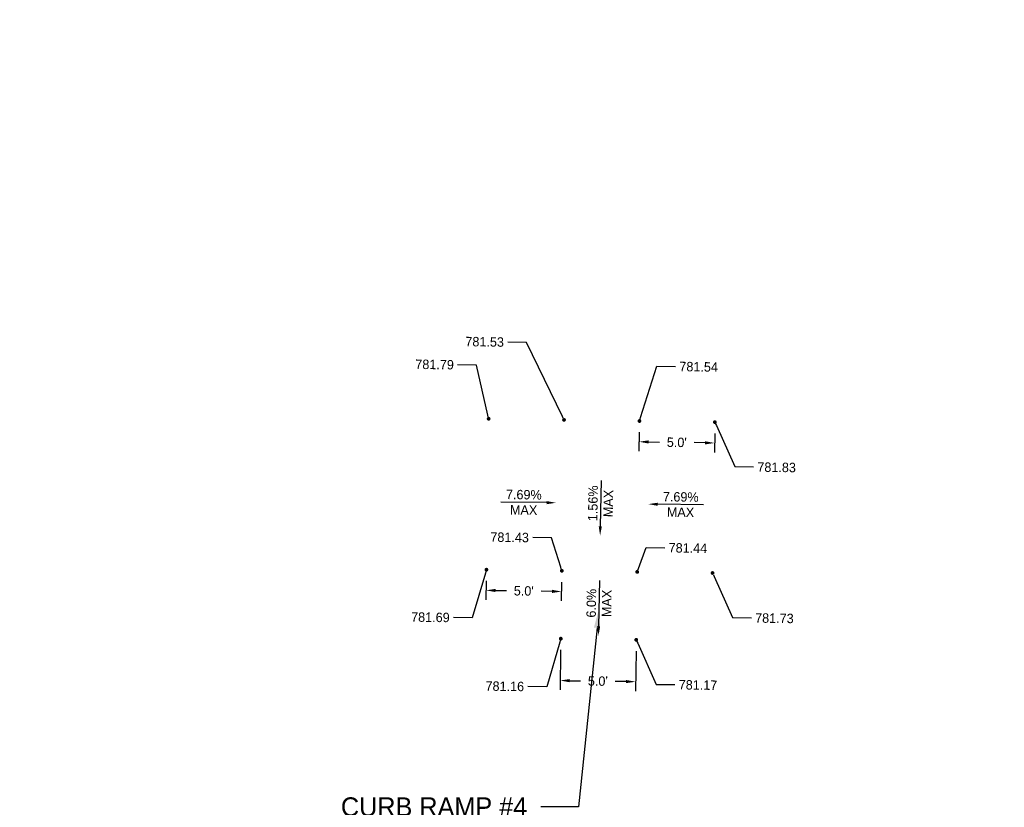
# Model space of a CAD drawing. Header units: feet. Extents: x 1384904 to 1390579, y 443400 to 444295.
# Tile 5 of 57: x 1387607 to 1387673, y 443976 to 444028. Entities that reach past the tile are written whole.
import ezdxf
from ezdxf import colors
from ezdxf.entities.mleader import LeaderData, LeaderLine
from ezdxf.math import Vec2, Vec3

# ---------------------------------------------------------------- set-up
doc = ezdxf.new("R2010")
doc.units = ezdxf.units.FT
doc.header["$MEASUREMENT"] = 0
doc.layers.add('DT_P_Text', color=3, linetype='Continuous')
doc.layers.add('PV_P_Text', color=7, linetype='Continuous')
doc.styles.get("Standard").update_dxf_attribs({"font": 'font31.shx'})
doc.dimstyles.get("Standard").update_dxf_attribs({"dimtxt": 0.18, "dimasz": 0.18, "dimexe": 0.18, "dimexo": 0.0625, "dimgap": 0.09, "dimtad": 0, "dimtih": 1, "dimtoh": 1, "dimdec": 4, "dimzin": 0, "dimdsep": 46, "dimtxsty": 'Standard', "dimcen": 0.09, "dimadec": 0, "dimazin": 0, "dimtfac": 1, "dimtdec": 4, "dimtofl": 0, "dimtmove": 0, "dimatfit": 3, "dimfxl": 1, "dimtolj": 1, "dimtzin": 0, "dimarcsym": 0})

# ---------------------------------------------------------------- blocks, each defined once
blk = doc.blocks.new('_Dot')
at = {"color": 0, "linetype": 'ByBlock', "lineweight": -2}
blk.add_line((-0.5, 0), (-1, 0), dxfattribs=at)
at = {"color": 0, "linetype": 'ByBlock', "const_width": 0.5}
blk.add_lwpolyline([(-0.25, 0, 1), (0.25, 0, 1)], format="xyb", close=True, dxfattribs=at)
blk = doc.blocks.new('*D929')
at = {"layer": 'Defpoints', "color": 0, "transparency": 16777216}
for p in [(1387643.166, 443986.546), (1387648.165, 443986.466), (1387648.129, 443984.188)]:
    blk.add_point(p, dxfattribs=at)
at = {"layer": 'PV_P_Text', "color": 0, "lineweight": -2, "transparency": 16777216}
for p, q in [((1387643.162, 443986.296), (1387643.12, 443983.643)), ((1387648.161, 443986.216), (1387648.119, 443983.563)), ((1387643.754, 443984.258), (1387644.474, 443984.246)), ((1387647.504, 443984.198), (1387646.784, 443984.209))]:
    blk.add_line(p, q, dxfattribs=at)
at = {"layer": 'PV_P_Text', "color": 0, "transparency": 16777216}
for points in [[(1387643.756, 443984.362), (1387643.753, 443984.154), (1387643.129, 443984.268)], [(1387647.506, 443984.302), (1387647.502, 443984.094), (1387648.129, 443984.188)]]:
    blk.add_solid(points, dxfattribs=at)
at = {"layer": 'PV_P_Text', "color": 0, "transparency": 16777216, "insert": (1387645.629, 443984.228), "char_height": 0.625, "attachment_point": 5, "rotation": 359.08618}
blk.add_mtext("\\A1;5.0'", dxfattribs=at)
blk = doc.blocks.new('*D930')
at = {"layer": 'Defpoints', "color": 0, "transparency": 16777216}
for p in [(1387638.233, 443991.119), (1387643.232, 443991.04), (1387643.218, 443990.164)]:
    blk.add_point(p, dxfattribs=at)
at = {"layer": 'PV_P_Text', "color": 0, "lineweight": -2, "transparency": 16777216}
for p, q in [((1387638.229, 443990.869), (1387638.209, 443989.619)), ((1387643.228, 443990.79), (1387643.208, 443989.539)), ((1387638.844, 443990.234), (1387639.563, 443990.222)), ((1387642.593, 443990.174), (1387641.873, 443990.185))]:
    blk.add_line(p, q, dxfattribs=at)
at = {"layer": 'PV_P_Text', "color": 0, "transparency": 16777216}
for points in [[(1387638.845, 443990.338), (1387638.842, 443990.129), (1387638.219, 443990.244)], [(1387642.595, 443990.278), (1387642.591, 443990.07), (1387643.218, 443990.164)]]:
    blk.add_solid(points, dxfattribs=at)
at = {"layer": 'PV_P_Text', "color": 0, "transparency": 16777216, "insert": (1387640.718, 443990.204), "char_height": 0.625, "attachment_point": 5, "rotation": 359.08618}
blk.add_mtext("\\A1;5.0'", dxfattribs=at)
blk = doc.blocks.new('*D931')
at = {"layer": 'Defpoints', "color": 0, "transparency": 16777216}
for p in [(1387648.379, 444000.971), (1387653.378, 444000.891), (1387653.364, 444000.008)]:
    blk.add_point(p, dxfattribs=at)
at = {"layer": 'PV_P_Text', "color": 0, "lineweight": -2, "transparency": 16777216}
for p, q in [((1387648.375, 444000.721), (1387648.355, 443999.463)), ((1387653.374, 444000.641), (1387653.354, 443999.383)), ((1387648.99, 444000.078), (1387649.709, 444000.066)), ((1387652.739, 444000.018), (1387652.02, 444000.03))]:
    blk.add_line(p, q, dxfattribs=at)
at = {"layer": 'PV_P_Text', "color": 0, "transparency": 16777216}
for points in [[(1387648.991, 444000.182), (1387648.988, 443999.974), (1387648.365, 444000.088)], [(1387652.741, 444000.122), (1387652.738, 443999.914), (1387653.364, 444000.008)]]:
    blk.add_solid(points, dxfattribs=at)
at = {"layer": 'PV_P_Text', "color": 0, "transparency": 16777216, "insert": (1387650.864, 444000.048), "char_height": 0.625, "attachment_point": 5, "rotation": 359.08618}
blk.add_mtext("\\A1;5.0'", dxfattribs=at)
blk = doc.blocks.new('*D1065')
at = {"layer": 'Defpoints', "color": 0, "transparency": 16777216}
for p in [(1387895.133, 444137.116), (1387540.978, 443974.544), (1387898.945, 443973.296), (1387891.696, 443959.376), (1390194.578, 443935.45)]:
    blk.add_point(p, dxfattribs=at)
at = {"layer": 'DT_P_Text', "color": 0, "lineweight": -2, "transparency": 16777216}
for start, end in [(56.54595, 80.01082), (8.03728, 33.75153)]:
    blk.add_arc((1387891.89, 443969.374), 8.072, start, end, dxfattribs=at)
at = {"layer": 'DT_P_Text', "color": 0, "transparency": 16777216}
for points in [[(1387893.27, 443977.117), (1387893.31, 443977.531), (1387892.046, 443977.445)], [(1387900.09, 443970.516), (1387899.675, 443970.49), (1387899.961, 443969.255)]]:
    blk.add_solid(points, dxfattribs=at)
at = {"layer": 'DT_P_Text', "color": 0, "transparency": 16777216, "insert": (1387897.694, 443974.984), "char_height": 1.25, "attachment_point": 5}
blk.add_mtext('\\A1;89°44\'10"', dxfattribs=at)
blk = doc.blocks.new('*D1066')
at = {"layer": 'Defpoints', "color": 0, "transparency": 16777216}
for p in [(1388170.018, 444145.729), (1387540.978, 443974.544), (1388173.064, 443969.457), (1388165.387, 443955.345), (1390194.578, 443935.45)]:
    blk.add_point(p, dxfattribs=at)
at = {"layer": 'DT_P_Text', "color": 0, "lineweight": -2, "transparency": 16777216}
for start, end in [(55.6454, 80.17024), (7.59215, 34.10904)]:
    blk.add_arc((1388165.63, 443965.341), 8.497, start, end, dxfattribs=at)
at = {"layer": 'DT_P_Text', "color": 0, "transparency": 16777216}
for points in [[(1388167.06, 443973.507), (1388167.101, 443973.921), (1388165.837, 443973.836)], [(1388174.261, 443966.476), (1388173.845, 443966.452), (1388174.126, 443965.216)]]:
    blk.add_solid(points, dxfattribs=at)
at = {"layer": 'DT_P_Text', "color": 0, "transparency": 16777216, "insert": (1388171.755, 443971.231), "char_height": 1.25, "attachment_point": 5}
blk.add_mtext('\\A1;89°27\'2"', dxfattribs=at)
blk = doc.blocks.new('*D1068')
at = {"layer": 'Defpoints', "color": 0, "transparency": 16777216}
for p in [(1388548.528, 444294.604), (1387540.978, 443974.544), (1388551.278, 443965.867), (1388540.113, 443949.824), (1390194.578, 443935.45)]:
    blk.add_point(p, dxfattribs=at)
at = {"layer": 'DT_P_Text', "color": 0, "lineweight": -2, "transparency": 16777216}
for start, end in [(51.55999, 82.8622), (4.89573, 37.08613)]:
    blk.add_arc((1388540.357, 443959.821), 12.483, start, end, dxfattribs=at)
at = {"layer": 'DT_P_Text', "color": 0, "transparency": 16777216}
for points in [[(1388541.893, 443971.999), (1388541.924, 443972.415), (1388540.662, 443972.3)], [(1388553.003, 443960.893), (1388552.586, 443960.879), (1388552.839, 443959.637)]]:
    blk.add_solid(points, dxfattribs=at)
at = {"layer": 'DT_P_Text', "color": 0, "transparency": 16777216, "insert": (1388549.355, 443968.473), "char_height": 1.25, "attachment_point": 5}
blk.add_mtext('\\A1;89°26\'46"', dxfattribs=at)
blk = doc.blocks.new('*D1070')
at = {"layer": 'Defpoints', "color": 0, "transparency": 16777216}
for p in [(1389005.131, 444177.177), (1387540.978, 443974.544), (1389009.168, 443958.886), (1388998.333, 443943.075), (1390194.578, 443935.45)]:
    blk.add_point(p, dxfattribs=at)
at = {"layer": 'DT_P_Text', "color": 0, "lineweight": -2, "transparency": 16777216}
for start, end in [(51.70973, 82.38704), (5.10561, 36.7305)]:
    blk.add_arc((1388998.623, 443953.069), 12.043, start, end, dxfattribs=at)
at = {"layer": 'DT_P_Text', "color": 0, "transparency": 16777216}
for points in [[(1389000.202, 443964.799), (1389000.235, 443965.214), (1388998.973, 443965.107)], [(1389010.827, 443954.149), (1389010.41, 443954.133), (1389010.665, 443952.892)]]:
    blk.add_solid(points, dxfattribs=at)
at = {"layer": 'DT_P_Text', "color": 0, "transparency": 16777216, "insert": (1389007.323, 443961.397), "char_height": 1.25, "attachment_point": 5}
blk.add_mtext('\\A1;89°10\'51"', dxfattribs=at)
blk = doc.blocks.new('*D1071')
at = {"layer": 'Defpoints', "color": 0, "transparency": 16777216}
for p in [(1389529.023, 444160.851), (1387540.978, 443974.544), (1389519.597, 443952.651), (1389523.362, 443935.339), (1390194.578, 443935.45)]:
    blk.add_point(p, dxfattribs=at)
at = {"layer": 'DT_P_Text', "color": 0, "lineweight": -2, "transparency": 16777216}
for start, end in [(97.15241, 121.14493), (144.10974, 170.56542)]:
    blk.add_arc((1389523.613, 443945.335), 8.345, start, end, dxfattribs=at)
at = {"layer": 'DT_P_Text', "color": 0, "transparency": 16777216}
for points in [[(1389522.563, 443953.823), (1389522.584, 443953.407), (1389523.822, 443953.677)], [(1389515.588, 443946.684), (1389515.173, 443946.722), (1389515.269, 443945.458)]]:
    blk.add_solid(points, dxfattribs=at)
at = {"layer": 'DT_P_Text', "color": 0, "transparency": 16777216, "insert": (1389517.83, 443951.352), "char_height": 1.25, "attachment_point": 5}
blk.add_mtext('\\A1;90°35\'39"', dxfattribs=at)

msp = doc.modelspace()

# ---------------------------------------------------------------- linework, layer by layer
at = {"layer": 'PV_P_Text', "linetype": 'ByBlock', "lineweight": -2}
for points in [[(1387645.8381, 443997.51784), (1387645.78978, 443994.4882)], [(1387642.22971, 443996.05368), (1387639.19995, 443996.09372)], [(1387652.63245, 443995.90273), (1387649.60276, 443995.94736)], [(1387645.73251, 443990.89797), (1387645.68162, 443987.86838)]]:
    msp.add_lwpolyline(points, dxfattribs=at)
at = {"layer": 'PV_P_Text'}
for points in [[(1387642.23108, 443996.15783), (1387642.85465, 443996.04542), (1387642.22833, 443995.94952)], [(1387649.60123, 443995.8432), (1387648.97783, 443995.95657), (1387649.6043, 443996.05152)], [(1387645.89393, 443994.48654), (1387645.77981, 443993.86328), (1387645.68562, 443994.48987)], [(1387645.78578, 443987.86663), (1387645.67113, 443987.24347), (1387645.57747, 443987.87013)]]:
    msp.add_solid(points, dxfattribs=at)

# ---------------------------------------------------------------- texts
at = {"layer": 'PV_P_Text', "char_height": 0.625, "attachment_point": 5}
for s, insert, rotation in [('1.56%', (1387645.30763, 443996.0111), 89.086176), ('7.69%', (1387640.72152, 443996.58002), 359.2428484), ('MAX', (1387646.32025, 443995.99495), 89.086176), ('7.69%', (1387651.12507, 443996.43136), 359.1559594), ('MAX', (1387640.70814, 443995.56737), 359.2428484), ('MAX', (1387651.11015, 443995.41872), 359.1559594), ('6.0%', (1387645.20077, 443989.39168), 89.0377539), ('MAX', (1387646.21337, 443989.37467), 89.0377539)]:
    msp.add_mtext(s, dxfattribs=dict(at, insert=insert, rotation=rotation))

# ---------------------------------------------------------------- dimensions: what is measured, and where the dimension line sits
at = {"layer": 'DT_P_Text'}
for base, line2, picture, middle in [((1388551.27813, 443965.86722), ((1388540.11322, 443949.82405), (1388548.52762, 444294.60374)), '*D1068', (1388549.35503, 443968.47325)), ((1389009.16818, 443958.8865), ((1388998.33294, 443943.07455), (1389005.1309, 444177.17687)), '*D1070', (1389007.32318, 443961.39682)), ((1389519.59746, 443952.65059), ((1389523.36155, 443935.33874), (1389529.02312, 444160.85051)), '*D1071', (1389517.83048, 443951.35217)), ((1388173.06391, 443969.45743), ((1388165.38689, 443955.34459), (1388170.01841, 444145.72851)), '*D1066', (1388171.75473, 443971.23141)), ((1387898.94504, 443973.29609), ((1387891.69628, 443959.37596), (1387895.13342, 444137.11607)), '*D1065', (1387897.69389, 443974.98408))]:
    dim = msp.add_angular_dim_2l(base=base, line1=((1387540.978, 443974.544), (1390194.57763, 443935.45023)), line2=line2, dimstyle='Standard', override={"dimscale": 10, "dimtxt": 0.125, "dimasz": 0.125, "dimgap": 0.05, "dimaunit": 1, "dimadec": 3}, dxfattribs=at)
    dim.commit()
    dim.dimension.update_dxf_attribs({"geometry": picture, "text_midpoint": middle})
at = {"layer": 'PV_P_Text'}
for p1, p2, distance, picture, middle in [((1387648.37887, 444000.97086, -781.6555), (1387653.37824, 444000.89112, -781.6555), -0.88315, '*D931', (1387650.86447, 444000.04795, -781.6555)), ((1387638.23265, 443991.11925, -781.6555), (1387643.23201, 443991.03951, -781.6555), -0.87578, '*D930', (1387640.71837, 443990.20371, -781.6555)), ((1387643.16582, 443986.54609), (1387648.16518, 443986.46635), -2.2786, '*D929', (1387645.62916, 443984.22791))]:
    dim = msp.add_aligned_dim(p1=p1, p2=p2, distance=distance, text="<>'", dimstyle='Standard', override={"dimscale": 5, "dimtxt": 0.125, "dimasz": 0.125, "dimexe": 0.125, "dimexo": 0.05, "dimgap": 0.05, "dimtih": 0, "dimtoh": 0, "dimdec": 1}, dxfattribs=at)
    dim.commit()
    dim.dimension.update_dxf_attribs({"geometry": picture, "text_midpoint": middle})

# ---------------------------------------------------------------- leaders
at = {"layer": 'DT_P_Text'}
ml = msp.add_multileader_mtext('Standard', dxfattribs=at)
ml.set_content('CURB RAMP #4', color=256)
ml.set_leader_properties()
ml.build(insert=Vec2(0, 0))
ml.multileader.update_dxf_attribs({"text_right_attachment_type": 2, "dogleg_length": 0.25, "arrow_head_size": 1.25, "scale": 10})
ctx = ml.context
ctx.base_point, ctx.scale, ctx.char_height, ctx.arrow_head_size, ctx.landing_gap_size, ctx.plane_origin = Vec3(1387626.74432, 443975.90206), 10, 1.25, 1.25, 0.9, Vec3(1387647.54102, 444001.47717)
ctx.right_attachment, ctx.text_align_type = 2, 2
notes = []
notes.append((ctx, [(0, (1, 1, 0), (1387644.34789, 443975.90206), (-1, 0), 2.5, [(0, [(1387645.70228, 443989.0029)], 0, [])])]))
ctx.mtext.insert, ctx.mtext.alignment, ctx.mtext.flow_direction = Vec3(1387640.94789, 443976.52706), 3, 5
at = {"layer": 'PV_P_Text'}
ml = msp.add_multileader_mtext('Standard', dxfattribs=at)
ml.set_content('781.53', color=256)
ml.set_leader_properties()
ml.set_arrow_properties(name='DOT')
ml.build(insert=Vec2(0, 0))
ml.multileader.update_dxf_attribs({"text_right_attachment_type": 2, "dogleg_length": 0.25, "arrow_head_size": 0.25, "scale": 5})
ctx = ml.context
ctx.base_point, ctx.scale, ctx.char_height, ctx.arrow_head_size, ctx.landing_gap_size, ctx.plane_origin, ctx.plane_x_axis, ctx.plane_y_axis = Vec3(1387636.36575, 444006.73934), 5, 0.625, 0.25, 0.25, Vec3(1387643.41587, 444001.5254), Vec3(0.9998915, -0.01473075), Vec3(0.01473075, 0.9998915)
ctx.right_attachment, ctx.text_align_type = 2, 2
notes.append((ctx, [(0, (1, 1, 0), (1387640.90295, 444006.6725), (-0.9998915, 0.01473075), 1.25, [(0, [(1387643.38669, 444001.53837)], 0, [])])]))
ctx.mtext.insert, ctx.mtext.text_direction, ctx.mtext.rotation, ctx.mtext.alignment, ctx.mtext.flow_direction = Vec3(1387639.40772, 444007.00706), Vec3(0.9998915, -0.01473075), 6.26845402, 3, 5
ml = msp.add_multileader_mtext('Standard', dxfattribs=at)
ml.set_content('781.79', color=256)
ml.set_leader_properties()
ml.set_arrow_properties(name='DOT')
ml.build(insert=Vec2(0, 0))
ml.multileader.update_dxf_attribs({"text_right_attachment_type": 2, "dogleg_length": 0.25, "arrow_head_size": 0.25, "scale": 5})
ctx = ml.context
ctx.base_point, ctx.scale, ctx.char_height, ctx.arrow_head_size, ctx.landing_gap_size, ctx.plane_origin, ctx.plane_x_axis, ctx.plane_y_axis = Vec3(1387633.06658, 444005.23551), 5, 0.625, 0.25, 0.25, Vec3(1387638.41641, 444001.59905), Vec3(0.9998915, -0.01473075), Vec3(0.01473075, 0.9998915)
ctx.right_attachment, ctx.text_align_type = 2, 2
notes.append((ctx, [(0, (1, 1, 0), (1387637.58394, 444005.16896), (-0.9998915, 0.01473075), 1.25, [(0, [(1387638.38723, 444001.61203)], 0, [])])]))
ctx.mtext.insert, ctx.mtext.text_direction, ctx.mtext.rotation, ctx.mtext.alignment, ctx.mtext.flow_direction = Vec3(1387636.08871, 444005.50352), Vec3(0.9998915, -0.01473075), 6.26845402, 3, 5
ml = msp.add_multileader_mtext('Standard', dxfattribs=at)
ml.set_content('781.54', color=256)
ml.set_leader_properties()
ml.set_arrow_properties(name='DOT')
ml.build(insert=Vec2(0, 0))
ml.multileader.update_dxf_attribs({"text_right_attachment_type": 2, "dogleg_length": 0.25, "arrow_head_size": 0.25, "scale": 5})
ctx = ml.context
ctx.base_point, ctx.scale, ctx.char_height, ctx.arrow_head_size, ctx.landing_gap_size, ctx.plane_origin, ctx.plane_x_axis, ctx.plane_y_axis = Vec3(1387650.78496, 444005.08135), 5, 0.625, 0.25, 0.25, Vec3(1387648.41533, 444001.45175), Vec3(0.9998915, -0.01473075), Vec3(0.01473075, 0.9998915)
ctx.right_attachment = 2
notes.append((ctx, [(1, (1, 1, 0), (1387649.53509, 444005.09977), (0.9998915, -0.01473075), 1.25, [(0, [(1387648.38615, 444001.46472)], 0, [])])]))
ctx.mtext.insert, ctx.mtext.text_direction, ctx.mtext.rotation, ctx.mtext.flow_direction = Vec3(1387651.03953, 444005.39014), Vec3(0.9998915, -0.01473075), 6.26845402, 5
ml = msp.add_multileader_mtext('Standard', dxfattribs=at)
ml.set_content('781.83', color=256)
ml.set_leader_properties()
ml.set_arrow_properties(name='DOT')
ml.build(insert=Vec2(0, 0))
ml.multileader.update_dxf_attribs({"text_right_attachment_type": 2, "dogleg_length": 0.25, "arrow_head_size": 0.25, "scale": 5})
ctx = ml.context
ctx.base_point, ctx.scale, ctx.char_height, ctx.arrow_head_size, ctx.landing_gap_size, ctx.plane_origin, ctx.plane_x_axis, ctx.plane_y_axis = Vec3(1387655.95486, 443998.41997), 5, 0.625, 0.25, 0.25, Vec3(1387653.35603, 444001.37625), Vec3(0.9998915, -0.01473075), Vec3(0.01473075, 0.9998915)
ctx.right_attachment = 2
notes.append((ctx, [(0, (1, 1, 0), (1387654.70499, 443998.43838), (0.9998915, -0.01473075), 1.25, [(0, [(1387653.3856, 444001.39106)], 0, [])])]))
ctx.mtext.insert, ctx.mtext.text_direction, ctx.mtext.rotation, ctx.mtext.flow_direction = Vec3(1387656.20944, 443998.72875), Vec3(0.9998915, -0.01473075), 6.26845402, 5
ml = msp.add_multileader_mtext('Standard', dxfattribs=at)
ml.set_content('781.43', color=256)
ml.set_leader_properties()
ml.set_arrow_properties(name='DOT')
ml.build(insert=Vec2(0, 0))
ml.multileader.update_dxf_attribs({"text_right_attachment_type": 2, "dogleg_length": 0.25, "arrow_head_size": 0.25, "scale": 5})
ctx = ml.context
ctx.base_point, ctx.scale, ctx.char_height, ctx.arrow_head_size, ctx.landing_gap_size, ctx.plane_origin, ctx.plane_x_axis, ctx.plane_y_axis = Vec3(1387638.01647, 443993.78328), 5, 0.625, 0.25, 0.25, Vec3(1387643.26856, 443991.52649), Vec3(0.9998915, -0.01473075), Vec3(0.01473075, 0.9998915)
ctx.right_attachment, ctx.text_align_type = 2, 2
notes.append((ctx, [(0, (1, 1, 0), (1387642.55864, 443993.71636), (-0.9998915, 0.01473075), 1.25, [(0, [(1387643.23938, 443991.53946)], 0, [])])]))
ctx.mtext.insert, ctx.mtext.text_direction, ctx.mtext.rotation, ctx.mtext.alignment, ctx.mtext.flow_direction = Vec3(1387641.06341, 443994.05092), Vec3(0.9998915, -0.01473075), 6.26845402, 3, 5
ml = msp.add_multileader_mtext('Standard', dxfattribs=at)
ml.set_content('781.44', color=256)
ml.set_leader_properties()
ml.set_arrow_properties(name='DOT')
ml.build(insert=Vec2(0, 0))
ml.multileader.update_dxf_attribs({"text_right_attachment_type": 2, "dogleg_length": 0.25, "arrow_head_size": 0.25, "scale": 5})
ctx = ml.context
ctx.base_point, ctx.scale, ctx.char_height, ctx.arrow_head_size, ctx.landing_gap_size, ctx.plane_origin, ctx.plane_x_axis, ctx.plane_y_axis = Vec3(1387650.0724, 443993.07047), 5, 0.625, 0.25, 0.25, Vec3(1387648.20927, 443991.45099), Vec3(0.9998915, -0.01473075), Vec3(0.01473075, 0.9998915)
ctx.right_attachment = 2
notes.append((ctx, [(0, (1, 1, 0), (1387648.82253, 443993.08888), (0.9998915, -0.01473075), 1.25, [(0, [(1387648.23884, 443991.4658)], 0, [])])]))
ctx.mtext.insert, ctx.mtext.text_direction, ctx.mtext.rotation, ctx.mtext.flow_direction = Vec3(1387650.32697, 443993.37925), Vec3(0.9998915, -0.01473075), 6.26845402, 5
ml = msp.add_multileader_mtext('Standard', dxfattribs=at)
ml.set_content('781.69', color=256)
ml.set_leader_properties()
ml.set_arrow_properties(name='DOT')
ml.build(insert=Vec2(0, 0))
ml.multileader.update_dxf_attribs({"text_right_attachment_type": 2, "dogleg_length": 0.25, "arrow_head_size": 0.25, "scale": 5})
ctx = ml.context
ctx.base_point, ctx.scale, ctx.char_height, ctx.arrow_head_size, ctx.landing_gap_size, ctx.plane_origin, ctx.plane_x_axis, ctx.plane_y_axis = Vec3(1387632.76911, 443988.48768), 5, 0.625, 0.25, 0.25, Vec3(1387638.26911, 443991.60014), Vec3(0.9998915, -0.01473075), Vec3(0.01473075, 0.9998915)
ctx.right_attachment, ctx.text_align_type = 2, 2
notes.append((ctx, [(0, (1, 1, 0), (1387637.30632, 443988.42084), (-0.9998915, 0.01473075), 1.25, [(0, [(1387638.23992, 443991.61311)], 0, [])])]))
ctx.mtext.insert, ctx.mtext.text_direction, ctx.mtext.rotation, ctx.mtext.alignment, ctx.mtext.flow_direction = Vec3(1387635.81109, 443988.7554), Vec3(0.9998915, -0.01473075), 6.26845402, 3, 5
ml = msp.add_multileader_mtext('Standard', dxfattribs=at)
ml.set_content('781.73', color=256)
ml.set_leader_properties()
ml.set_arrow_properties(name='DOT')
ml.build(insert=Vec2(0, 0))
ml.multileader.update_dxf_attribs({"text_right_attachment_type": 2, "dogleg_length": 0.25, "arrow_head_size": 0.25, "scale": 5})
ctx = ml.context
ctx.base_point, ctx.scale, ctx.char_height, ctx.arrow_head_size, ctx.landing_gap_size, ctx.plane_origin, ctx.plane_x_axis, ctx.plane_y_axis = Vec3(1387655.80755, 443988.42106), 5, 0.625, 0.25, 0.25, Vec3(1387653.20872, 443991.37733), Vec3(0.9998915, -0.01473075), Vec3(0.01473075, 0.9998915)
ctx.right_attachment = 2
notes.append((ctx, [(0, (1, 1, 0), (1387654.55769, 443988.43947), (0.9998915, -0.01473075), 1.25, [(0, [(1387653.2383, 443991.39215)], 0, [])])]))
ctx.mtext.insert, ctx.mtext.text_direction, ctx.mtext.rotation, ctx.mtext.flow_direction = Vec3(1387656.06213, 443988.72984), Vec3(0.9998915, -0.01473075), 6.26845402, 5
ml = msp.add_multileader_mtext('Standard', dxfattribs=at)
ml.set_content('781.16', color=256)
ml.set_leader_properties()
ml.set_arrow_properties(name='DOT')
ml.build(insert=Vec2(0, 0))
ml.multileader.update_dxf_attribs({"text_right_attachment_type": 2, "dogleg_length": 0.25, "arrow_head_size": 0.25, "scale": 5})
ctx = ml.context
ctx.base_point, ctx.scale, ctx.char_height, ctx.arrow_head_size, ctx.landing_gap_size, ctx.plane_origin, ctx.plane_x_axis, ctx.plane_y_axis = Vec3(1387637.95027, 443983.91086, 781.6555), 5, 0.625, 0.25, 0.25, Vec3(1387643.20227, 443987.02697, 781.6555), Vec3(0.9998915, -0.01473075), Vec3(0.01473075, 0.9998915)
ctx.right_attachment, ctx.text_align_type = 2, 2
notes.append((ctx, [(0, (1, 1, 0), (1387642.23949, 443983.84767, 781.6555), (-0.9998915, 0.01473075), 1.25, [(0, [(1387643.17309, 443987.03994, 781.6555)], 0, [])])]))
ctx.mtext.insert, ctx.mtext.text_direction, ctx.mtext.rotation, ctx.mtext.alignment, ctx.mtext.flow_direction = Vec3(1387640.74426, 443984.18224, 781.6555), Vec3(0.9998915, -0.01473075), 6.26845402, 3, 5
ml = msp.add_multileader_mtext('Standard', dxfattribs=at)
ml.set_content('781.17', color=256)
ml.set_leader_properties()
ml.set_arrow_properties(name='DOT')
ml.build(insert=Vec2(0, 0))
ml.multileader.update_dxf_attribs({"text_right_attachment_type": 2, "dogleg_length": 0.25, "arrow_head_size": 0.25, "scale": 5})
ctx = ml.context
ctx.base_point, ctx.scale, ctx.char_height, ctx.arrow_head_size, ctx.landing_gap_size, ctx.plane_origin, ctx.plane_x_axis, ctx.plane_y_axis = Vec3(1387650.74181, 443983.9952, 781.6555), 5, 0.625, 0.25, 0.25, Vec3(1387648.14298, 443986.95147, 781.6555), Vec3(0.9998915, -0.01473075), Vec3(0.01473075, 0.9998915)
ctx.right_attachment = 2
notes.append((ctx, [(0, (1, 1, 0), (1387649.49194, 443984.01361, 781.6555), (0.9998915, -0.01473075), 1.25, [(0, [(1387648.17255, 443986.96629, 781.6555)], 0, [])])]))
ctx.mtext.insert, ctx.mtext.text_direction, ctx.mtext.rotation, ctx.mtext.flow_direction = Vec3(1387650.99638, 443984.30398, 781.6555), Vec3(0.9998915, -0.01473075), 6.26845402, 5
for ctx, leaders in notes:
    for number, flags, end, landing, length, lines in leaders:
        leader = LeaderData()
        leader.index, (leader.has_last_leader_line, leader.has_dogleg_vector, leader.attachment_direction) = number, flags
        leader.last_leader_point, leader.dogleg_vector, leader.dogleg_length = Vec3(end), Vec3(landing), length
        for number, points, colour, breaks in lines:
            line = LeaderLine()
            line.index, line.vertices, line.color, line.breaks = number, Vec3.list(points), colors.encode_raw_color(colour), breaks
            leader.lines.append(line)
        ctx.leaders.append(leader)

doc.saveas('drawing.dxf')
